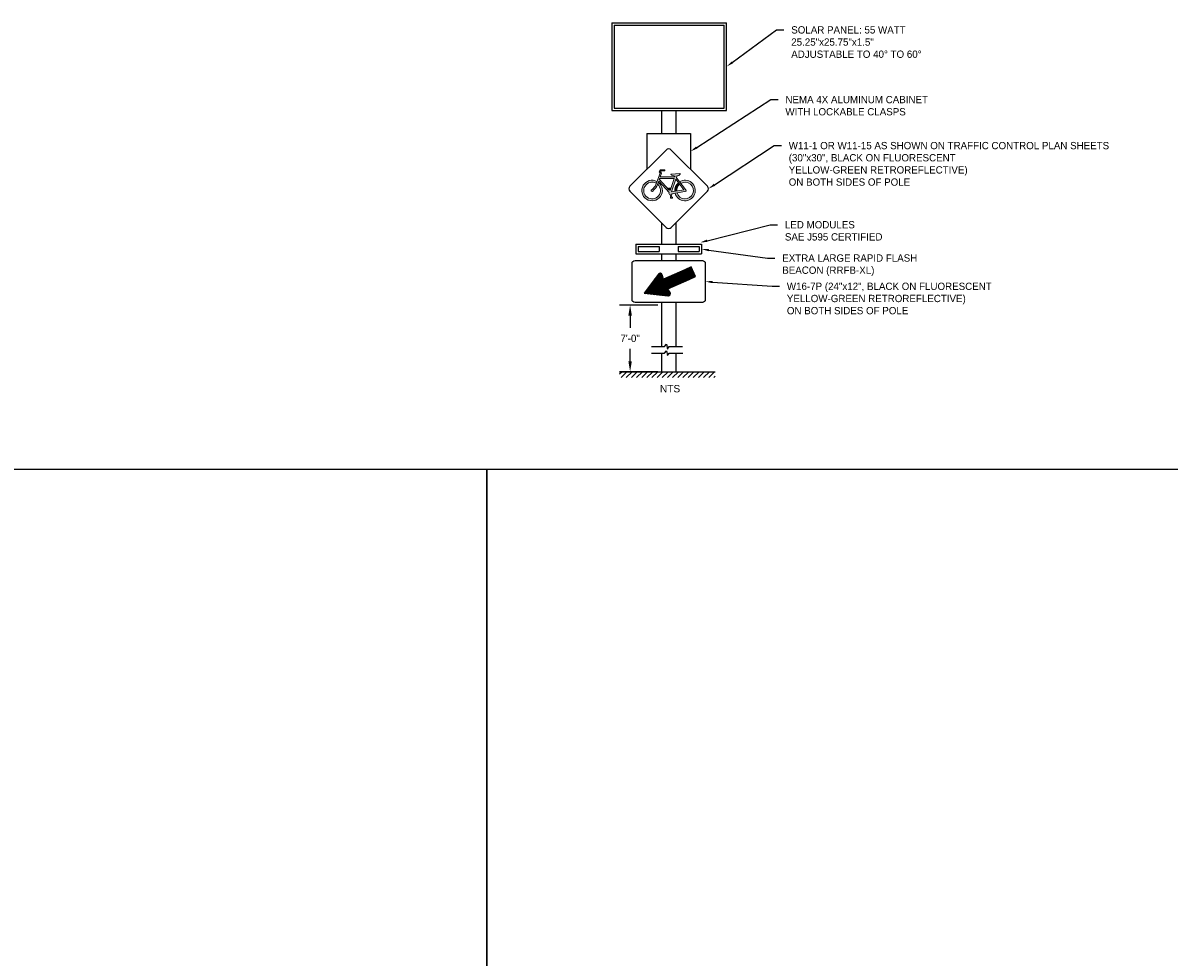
# Model space of a CAD drawing. Header units: feet. Extents: x 0 to 128, y 0 to 32.
# Tile 5 of 6: x 59 to 79, y 16 to 32. Entities that reach past the tile are written whole.
import ezdxf
from ezdxf import colors
from ezdxf.entities.mleader import LeaderData, LeaderLine
from ezdxf.math import Vec2, Vec3

# ---------------------------------------------------------------- set-up
doc = ezdxf.new("R2010")
doc.units = ezdxf.units.FT
doc.header["$MEASUREMENT"] = 0
doc.layers.add('COLUMNS', color=6, linetype='Continuous', plot=False)
doc.layers.add('P-LABEL', color=7, linetype='Continuous')
doc.layers.add('SN_P_Signs', color=120, linetype='Continuous')
doc.styles.add('Slanted-Normal', font='font31.shx', dxfattribs={"height": 0.14})
doc.styles.get("Standard").update_dxf_attribs({"font": 'arial.ttf'})

msp = doc.modelspace()

# ---------------------------------------------------------------- hatches: boundary and pattern name
at = {"layer": 'P-LABEL'}
h = msp.add_hatch(dxfattribs=at)
h.set_pattern_fill('ANSI31', color=256, scale=0.1, angle=158)
h.set_pattern_definition([(203, (67.093634, 25.315262), (0.00488414, -0.01150631), [])])
edge = h.paths.add_edge_path()
edge.add_line((69.788, 27.714), (69.545, 27.386))
edge.add_line((69.545, 27.386), (69.952, 27.343))
edge.add_arc((69.956, 27.381), 0.0375, 264.0452, 390.9151)
edge.add_line((69.988, 27.4), (69.949, 27.465))
edge.add_line((69.949, 27.465), (70.312, 27.625))
edge.add_line((70.312, 27.625), (70.424, 27.675))
edge.add_line((70.424, 27.675), (70.351, 27.839))
edge.add_line((70.351, 27.839), (70.24, 27.79))
edge.add_line((70.24, 27.79), (69.876, 27.63))
edge.add_line((69.876, 27.63), (69.854, 27.703))
edge.add_arc((69.818, 27.692), 0.0375, 16.6651, 143.535)
at = {"layer": 'P-LABEL', "linetype": 'Continuous'}
h = msp.add_hatch(dxfattribs=at)
h.set_pattern_fill('ANSI31', color=256, scale=0.5)
h.set_pattern_definition([(45, (56.033005, 11.855395), (-0.04419417, 0.04419417), [])])
h.paths.add_polyline_path([(70.762, 26.042), (69.123, 26.042), (69.123, 25.942), (70.762, 25.942)])
at = {"layer": 'SN_P_Signs', "linetype": 'Continuous', "lineweight": 0}
h = msp.add_hatch(color=7, dxfattribs=at)
h.paths.add_polyline_path([(69.775, 29.253), (69.786, 29.287), (69.793, 29.309), (69.97, 29.114, 0.519859), (69.991, 29.075), (70.002, 29.031), (69.992, 29.031), (69.992, 29.017), (70.03, 29.017), (70.03, 29.031), (70.017, 29.031), (70.006, 29.077, 0.197301), (70.02, 29.093), (70.074, 29.102), (70.107, 29.108), (70.239, 29.131, 1.02304), (70.25, 29.164), (70.17, 29.269), (70.149, 29.295), (70.095, 29.367), (70.105, 29.397, 0.223137), (70.161, 29.429, 0.463874), (70.156, 29.437), (70.007, 29.429, 0.625806), (70.004, 29.423, 0.157865), (70.073, 29.395), (70.068, 29.381), (69.816, 29.381), (69.838, 29.446), (69.822, 29.469), (69.834, 29.485), (69.896, 29.485), (69.896, 29.503), (69.824, 29.503), (69.8, 29.47), (69.818, 29.443), (69.763, 29.302), (69.75, 29.271), (69.742, 29.25, -0.151997), (69.679, 29.165, 2.515783), (69.697, 29.149, 0.182869), (69.773, 29.25)])
h.paths.add_polyline_path([(69.987, 29.147), (69.983, 29.174), (69.993, 29.174), (69.993, 29.187), (69.962, 29.187), (69.962, 29.174), (69.969, 29.174), (69.971, 29.155), (69.803, 29.34), (69.807, 29.351), (70.058, 29.351)], flags=16)
h.paths.add_polyline_path([(70.012, 29.123), (70.085, 29.34), (70.13, 29.281), (70.151, 29.255), (70.225, 29.158), (70.102, 29.137), (70.069, 29.132)], flags=16)
for points in [[(69.786, 29.287), (69.775, 29.253, -19.167525), (69.75, 29.271), (69.763, 29.302, 25.694279)], [(70.151, 29.255), (70.13, 29.281, 0.242049), (70.069, 29.132), (70.102, 29.137, -0.234195)], [(70.149, 29.295), (70.17, 29.269, -2.977249), (70.107, 29.108), (70.074, 29.102, 3.075773)]]:
    msp.add_hatch(color=7, dxfattribs=at).paths.add_polyline_path(points)

# ---------------------------------------------------------------- linework, layer by layer
at = {"layer": 'COLUMNS', "color": 4, "flags": 128}
msp.add_lwpolyline([(36.473, 3.624), (36.473, 24.374), (66.848, 24.374), (66.848, 3.624)], close=True, dxfattribs=at)
at = {"layer": 'COLUMNS', "color": 1, "flags": 128}
msp.add_lwpolyline([(66.848, 3.624), (66.848, 24.374), (97.223, 24.374), (97.223, 3.624)], close=True, dxfattribs=at)
at = {"layer": 'P-LABEL', "linetype": 'Continuous'}
for p, q in [((69.776, 27.185, -196.626), (69.123, 27.185, -196.626)), ((69.303, 27.005, -196.626), (69.303, 26.793, -196.626)), ((69.303, 26.222, -196.626), (69.303, 26.433, -196.626)), ((69.776, 26.042, -196.626), (69.123, 26.042, -196.626))]:
    msp.add_line(p, q, dxfattribs=at)
for points in [[(68.99, 32.02), (68.99, 30.52)], [(70.953, 30.52), (70.953, 32.02)], [(69.03, 31.98), (70.913, 31.98)], [(69.03, 31.98), (69.03, 30.56)], [(70.913, 30.56), (70.913, 31.98)], [(70.953, 31.98), (70.953, 31.98)], [(68.99, 30.52), (70.953, 30.52)], [(69.03, 30.56), (70.913, 30.56)], [(69.838, 30.52), (69.838, 30.123)], [(70.088, 30.52), (70.088, 30.123)], [(70.913, 30.52), (70.913, 30.52)], [(70.953, 30.56), (70.953, 30.56)], [(69.588, 30.123), (69.588, 29.51)], [(70.338, 30.123), (70.338, 29.51)], [(69.838, 28.596), (69.838, 28.227)], [(70.088, 28.596), (70.088, 28.227)], [(69.401, 28.227), (70.526, 28.227)], [(69.401, 28.227), (69.401, 28.061)], [(69.441, 28.187), (69.798, 28.187)], [(69.441, 28.187), (69.441, 28.101)], [(69.441, 28.101), (69.798, 28.101)], [(69.798, 28.187), (69.798, 28.101)], [(70.128, 28.187), (70.486, 28.187)], [(70.128, 28.187), (70.128, 28.101)], [(70.128, 28.101), (70.486, 28.101)], [(70.486, 28.187), (70.486, 28.101)], [(70.526, 28.227), (70.526, 28.061)], [(69.401, 28.061), (70.526, 28.061)], [(69.838, 28.061), (69.838, 27.948)], [(70.088, 28.061), (70.088, 27.948)], [(69.838, 27.228), (69.838, 26.473)], [(70.088, 27.228), (70.088, 26.473)], [(69.838, 26.362), (69.838, 26.042)], [(70.088, 26.362), (70.088, 26.042)], [(69.123, 26.042), (70.762, 26.042)]]:
    msp.add_lwpolyline(points, dxfattribs=at)
at = {"layer": 'P-LABEL'}
msp.add_lwpolyline([(68.99, 32.02), (70.953, 32.02)], dxfattribs=at)
at = {"layer": 'P-LABEL', "linetype": 'Continuous', "elevation": -196.626}
for points in [[(69.588, 30.123), (70.338, 30.123)], [(69.667, 26.473), (69.892, 26.473), (69.928, 26.513), (69.942, 26.429), (69.97, 26.473)], [(69.668, 26.362), (69.894, 26.362), (69.929, 26.402), (69.943, 26.318), (69.971, 26.362)], [(69.97, 26.473), (70.203, 26.473)], [(69.971, 26.362), (70.204, 26.362)]]:
    msp.add_lwpolyline(points, dxfattribs=at)
at = {"layer": 'P-LABEL'}
for points in [[(70.626, 29.134, 0.414214), (70.626, 29.222), (70.007, 29.841, 0.414214), (69.919, 29.841), (69.3, 29.222, 0.414214), (69.3, 29.134), (69.919, 28.515, 0.414214), (70.007, 28.515)], [(69.387, 27.228), (69.387, 27.228, -0.414214), (69.337, 27.278), (69.337, 27.898, -0.414214), (69.387, 27.948), (70.54, 27.948), (70.54, 27.948, -0.414214), (70.59, 27.898), (70.59, 27.278, -0.414214), (70.54, 27.228)], [(69.788, 27.714), (69.545, 27.386), (69.952, 27.343, 0.618034), (69.988, 27.4), (69.949, 27.465), (70.312, 27.625), (70.424, 27.675), (70.351, 27.839), (70.24, 27.79), (69.876, 27.63), (69.854, 27.703, 0.618034)]]:
    msp.add_lwpolyline(points, format="xyb", close=True, dxfattribs=at)
at = {"layer": 'P-LABEL', "linetype": 'Continuous'}
for points in [[(69.273, 27.005, -196.626), (69.333, 27.005, -196.626), (69.303, 27.185, -196.626)], [(69.273, 26.222, -196.626), (69.333, 26.222, -196.626), (69.303, 26.042, -196.626)]]:
    msp.add_solid(points, dxfattribs=at)
at = {"layer": 'SN_P_Signs', "color": 7, "linetype": 'Continuous', "lineweight": 0}
for p, q in [((69.824, 29.503), (69.8, 29.47)), ((69.8, 29.47), (69.818, 29.443)), ((69.834, 29.485), (69.822, 29.469)), ((69.822, 29.469), (69.838, 29.446)), ((69.824, 29.503), (69.896, 29.503)), ((69.896, 29.485), (69.834, 29.485)), ((69.896, 29.503), (69.896, 29.485)), ((69.818, 29.443), (69.742, 29.25)), ((69.793, 29.309), (69.773, 29.25)), ((69.793, 29.309), (69.97, 29.114)), ((69.807, 29.351), (69.803, 29.34)), ((69.803, 29.34), (69.971, 29.155)), ((69.807, 29.351), (70.058, 29.351)), ((69.838, 29.446), (69.816, 29.381)), ((69.816, 29.381), (70.068, 29.381)), ((70.058, 29.351), (69.987, 29.147)), ((70.007, 29.429), (70.156, 29.437)), ((70.085, 29.34), (70.012, 29.123)), ((70.073, 29.395), (70.068, 29.381)), ((70.085, 29.34), (70.225, 29.158)), ((70.105, 29.397), (70.095, 29.367)), ((70.095, 29.367), (70.25, 29.164)), ((69.962, 29.187), (69.993, 29.187)), ((69.962, 29.187), (69.962, 29.174)), ((69.962, 29.174), (69.969, 29.174)), ((69.969, 29.174), (69.971, 29.155)), ((69.983, 29.174), (69.987, 29.147)), ((69.983, 29.174), (69.993, 29.174)), ((70.002, 29.031), (69.991, 29.075)), ((69.993, 29.187), (69.993, 29.174)), ((70.017, 29.031), (70.006, 29.077)), ((70.225, 29.158), (70.012, 29.123)), ((70.239, 29.131), (70.02, 29.093)), ((69.992, 29.017), (69.992, 29.031)), ((69.992, 29.031), (70.002, 29.031)), ((69.992, 29.017), (70.03, 29.017)), ((70.017, 29.031), (70.03, 29.031)), ((70.03, 29.017), (70.03, 29.031))]:
    msp.add_line(p, q, dxfattribs=at)
for centre, radius, start, end in [((69.679, 29.147), 0.176, 61.7062, 52.791), ((69.679, 29.147), 0.143, 60.0635, 48.1175), ((70.007, 29.425), 0.004, 85.7718, 213.9261), ((70.244, 29.147), 0.176, 130.3713, 184.7981), ((70.244, 29.147), 0.176, 194.6665, 122.6247), ((70.244, 29.147), 0.143, 131.0376, 183.761), ((70.098, 29.472), 0.0759, 274.5905, 324.9055), ((70.244, 29.147), 0.143, 195.7516, 121.4868), ((69.68, 29.147), 0.0172, 92.8596, 6.1502), ((69.995, 29.102), 0.0273, 153.3369, 263.2092), ((69.995, 29.102), 0.0273, 295.397, 340.0416), ((70.245, 29.147), 0.0172, 249.8434, 72.4535)]:
    msp.add_arc(centre, radius, start, end, dxfattribs=at)
at = {"layer": 'SN_P_Signs', "color": 7, "linetype": 'Continuous', "lineweight": 0, "extrusion": (0, 0, -1)}
for centre, radius, start, end in [((-70.081, 29.517), 0.122, 273.7206, 309.6044), ((-70.155, 29.431), 0.0064, 101.5218, 201.0632), ((-69.574, 29.309), 0.179, 199.4069, 233.9775), ((-69.602, 29.301), 0.179, 196.5759, 238.0283)]:
    msp.add_arc(centre, radius, start, end, dxfattribs=at)
at = {"layer": 'SN_P_Signs', "color": 7, "linetype": 'Continuous', "lineweight": 0}
msp.add_point((69.834, 29.485), dxfattribs=at)

# ---------------------------------------------------------------- texts
at = {"layer": 'P-LABEL', "linetype": 'Continuous', "insert": (69.303, 26.613, -196.626), "char_height": 0.125, "attachment_point": 5, "style": 'Slanted-Normal'}
msp.add_mtext('\\A1;7\'-0"', dxfattribs=at)

# ---------------------------------------------------------------- leaders
at = {"layer": 'P-LABEL'}
ml = msp.add_multileader_mtext('Standard', dxfattribs=at)
ml.set_content('{\\Ffont31|c0;SOLAR PANEL: 55 WATT\\P25.25"x25.75"x1.5"\\PADJUSTABLE TO 40%%D TO 60%%D}', color=256)
ml.set_leader_properties(color=256, linetype='ByLayer', lineweight=-1)
ml.build(insert=Vec2(0, 0))
ml.multileader.update_dxf_attribs({"dogleg_length": 0.125, "arrow_head_size": 0.125})
ctx = ml.context
ctx.base_point, ctx.char_height, ctx.arrow_head_size, ctx.landing_gap_size, ctx.plane_origin = Vec3(71.938, 31.901), 0.125, 0.125, 0.125, Vec3(70.953, 31.27)
notes = []
notes.append((ctx, [(0, (1, 1, 0), (71.813, 31.901), (1, 0), 0.125, [(0, [(70.953, 31.27)], 0, [])])]))
ctx.mtext.insert, ctx.mtext.flow_direction = Vec3(72.063, 31.963), 5
ml = msp.add_multileader_mtext('Standard', dxfattribs=at)
ml.set_content('{\\Ffont31|c0;NEMA 4X ALUMINUM CABINET\\PWITH LOCKABLE CLASPS}', color=256)
ml.set_leader_properties(color=256, linetype='ByLayer', lineweight=-1)
ml.build(insert=Vec2(0, 0))
ml.multileader.update_dxf_attribs({"dogleg_length": 0.125, "arrow_head_size": 0.125})
ctx = ml.context
ctx.base_point, ctx.char_height, ctx.arrow_head_size, ctx.landing_gap_size, ctx.plane_origin = Vec3(71.838, 30.705), 0.125, 0.125, 0.125, Vec3(70.338, 29.817)
notes.append((ctx, [(0, (1, 1, 0), (71.713, 30.705), (1, 0), 0.125, [(0, [(70.338, 29.817)], 0, [])])]))
ctx.mtext.insert, ctx.mtext.flow_direction = Vec3(71.963, 30.768), 5
ml = msp.add_multileader_mtext('Standard', dxfattribs=at)
ml.set_content('{\\Ffont31|c0;W11-1 OR W11-15 AS SHOWN ON TRAFFIC CONTROL PLAN SHEETS\\P(30"x30", BLACK ON FLUORESCENT\\PYELLOW-GREEN RETROREFLECTIVE)\\PON BOTH SIDES OF POLE}', color=256)
ml.set_leader_properties(color=256, linetype='ByLayer', lineweight=-1)
ml.build(insert=Vec2(0, 0))
ml.multileader.update_dxf_attribs({"dogleg_length": 0.125, "arrow_head_size": 0.125})
ctx = ml.context
ctx.base_point, ctx.char_height, ctx.arrow_head_size, ctx.landing_gap_size, ctx.plane_origin = Vec3(71.895, 29.917), 0.125, 0.125, 0.125, Vec3(70.644, 29.178)
notes.append((ctx, [(0, (1, 1, 0), (71.77, 29.917), (1, 0), 0.125, [(0, [(70.644, 29.178)], 0, [])])]))
ctx.mtext.insert, ctx.mtext.flow_direction = Vec3(72.02, 29.98), 5
ml = msp.add_multileader_mtext('Standard', dxfattribs=at)
ml.set_content('{\\Ffont31|c0;LED MODULES\\PSAE J595 CERTIFIED}', color=256)
ml.set_leader_properties(color=256, linetype='ByLayer', lineweight=-1)
ml.build(insert=Vec2(0, 0))
ml.multileader.update_dxf_attribs({"dogleg_length": 0.125, "arrow_head_size": 0.125})
ctx = ml.context
ctx.base_point, ctx.char_height, ctx.arrow_head_size, ctx.landing_gap_size, ctx.plane_origin = Vec3(71.829, 28.561), 0.125, 0.125, 0.125, Vec3(70.502, 28.256)
notes.append((ctx, [(0, (1, 1, 0), (71.704, 28.561), (1, 0), 0.125, [(0, [(70.502, 28.256)], 0, [])])]))
ctx.mtext.insert, ctx.mtext.flow_direction = Vec3(71.954, 28.624), 5
ml = msp.add_multileader_mtext('Standard', dxfattribs=at)
ml.set_content('{\\Ffont31|c0;EXTRA LARGE RAPID FLASH\\PBEACON (RRFB-XL)}', color=256)
ml.set_leader_properties(color=256, linetype='ByLayer', lineweight=-1)
ml.build(insert=Vec2(0, 0))
ml.multileader.update_dxf_attribs({"dogleg_length": 0.125, "arrow_head_size": 0.125})
ctx = ml.context
ctx.base_point, ctx.char_height, ctx.arrow_head_size, ctx.landing_gap_size, ctx.plane_origin = Vec3(71.784, 27.99), 0.125, 0.125, 0.125, Vec3(70.526, 28.144)
notes.append((ctx, [(0, (1, 1, 0), (71.659, 27.99), (1, 0), 0.125, [(0, [(70.526, 28.144)], 0, [])])]))
ctx.mtext.insert, ctx.mtext.flow_direction = Vec3(71.909, 28.053), 5
ml = msp.add_multileader_mtext('Standard', dxfattribs=at)
ml.set_content('{\\Ffont31|c0;W16-7P (24"x12", BLACK ON FLUORESCENT\\PYELLOW-GREEN RETROREFLECTIVE)\\PON BOTH SIDES OF POLE}', color=256)
ml.set_leader_properties(color=256, linetype='ByLayer', lineweight=-1)
ml.build(insert=Vec2(0, 0))
ml.multileader.update_dxf_attribs({"dogleg_length": 0.125, "arrow_head_size": 0.125})
ctx = ml.context
ctx.base_point, ctx.char_height, ctx.arrow_head_size, ctx.landing_gap_size, ctx.plane_origin = Vec3(71.863, 27.506), 0.125, 0.125, 0.125, Vec3(70.59, 27.588)
notes.append((ctx, [(0, (1, 1, 0), (71.738, 27.506), (1, 0), 0.125, [(0, [(70.59, 27.588)], 0, [])])]))
ctx.mtext.insert, ctx.mtext.flow_direction = Vec3(71.988, 27.568), 5
ml = msp.add_multileader_mtext('Standard', dxfattribs=at)
ml.set_content('NTS', color=256)
ml.set_leader_properties(color=256, linetype='ByLayer', lineweight=-1)
ml.build(insert=Vec2(0, 0))
ml.multileader.update_dxf_attribs({"dogleg_length": 0.125, "arrow_head_size": 0.125})
ctx = ml.context
ctx.base_point, ctx.char_height, ctx.arrow_head_size, ctx.landing_gap_size, ctx.plane_origin = Vec3(69.687, 25.751), 0.125, 0.125, 0.125, Vec3(68.437, 25.012)
notes.append((ctx, [(0, (0, 0, 0), (0, 0), (1, 0), 1, [])]))
ctx.mtext.insert, ctx.mtext.flow_direction = Vec3(69.812, 25.814), 5
for ctx, leaders in notes:
    for number, flags, end, landing, length, lines in leaders:
        leader = LeaderData()
        leader.index, (leader.has_last_leader_line, leader.has_dogleg_vector, leader.attachment_direction) = number, flags
        leader.last_leader_point, leader.dogleg_vector, leader.dogleg_length = Vec3(end), Vec3(landing), length
        for number, points, colour, breaks in lines:
            line = LeaderLine()
            line.index, line.vertices, line.color, line.breaks = number, Vec3.list(points), colors.encode_raw_color(colour), breaks
            leader.lines.append(line)
        ctx.leaders.append(leader)

doc.saveas('drawing.dxf')
